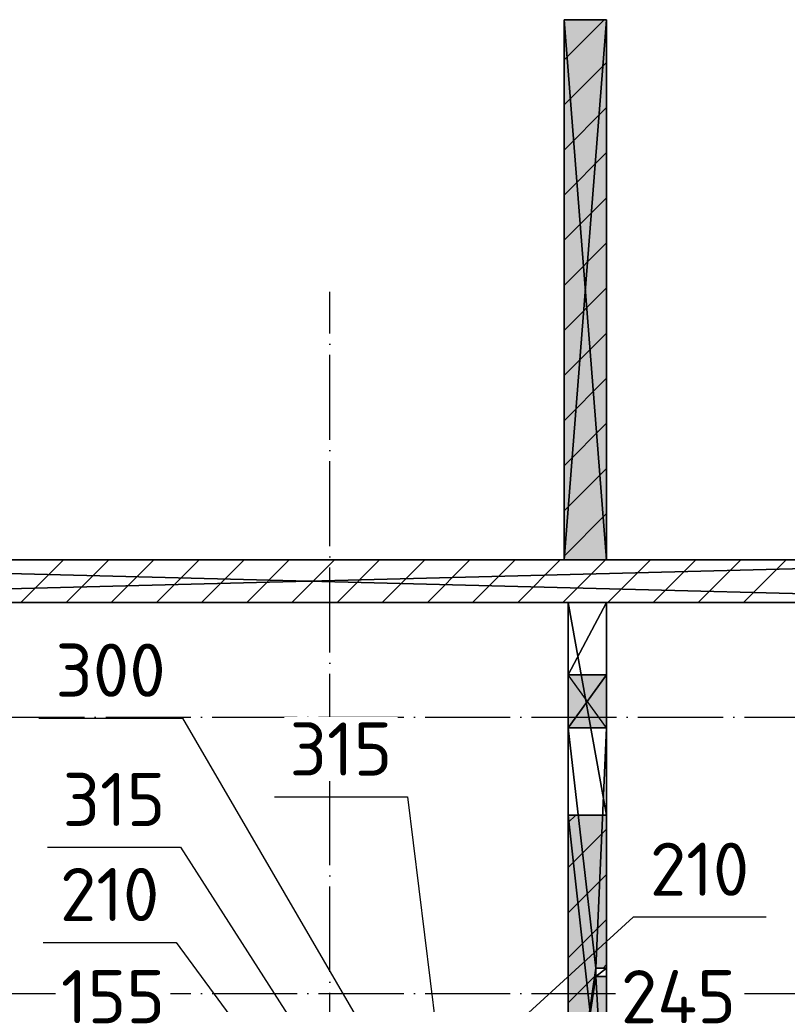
# Model space of a CAD drawing. Header units: millimetres. Extents: x 40580 to 559114, y -343730 to 81020.
# Tile 249 of 256: x 267107 to 270714, y -66643 to -62013. Entities that reach past the tile are written whole.
import ezdxf

# ---------------------------------------------------------------- set-up
doc = ezdxf.new("R2010")
doc.units = ezdxf.units.MM
doc.linetypes.add('______11', pattern=[500, 400, -50, 0, -50])
doc.linetypes.add('______5', pattern=[1100, 800, -100, 100, -100])
for name, color, linetype in [('____________', 7, 'Continuous'), ('_________________1_', 7, 'Continuous'), ('___________________', 253, '______5'), ('Тонкие', 7, 'Continuous')]:
    doc.layers.add(name, color=color, linetype=linetype)
doc.styles.add('ISOCPEUR', font='isocpeur.ttf')
doc.dimstyles.new('СПДС', dxfattribs={"dimscale": 125, "dimtxt": 250, "dimasz": 50, "dimexe": 50, "dimexo": 10, "dimgap": 100, "dimtad": 1, "dimdec": 0, "dimtxsty": 'ISOCPEUR', "dimblk": 'OBLIQUE', "dimcen": 50, "dimdle": 50, "dimadec": 0, "dimazin": 2, "dimtfac": 0.75, "dimtdec": 0, "dimtmove": 1, "dimatfit": 3, "dimfxl": 1, "dimtfill": 1, "dimtolj": 1, "dimarcsym": 1})

# ---------------------------------------------------------------- blocks, each defined once
blk = doc.blocks.new('_OBLIQUE')
at = {"color": 0, "linetype": 'ByBlock'}
blk.add_line((-0.5, -0.5), (0.5, 0.5), dxfattribs=at)
blk = doc.blocks.new('*D19168')
at = {"layer": 'Defpoints', "color": 0}
for p in [(269439.6, -66832.3), (269229.6, -67553.1), (269439.6, -67553.1)]:
    blk.add_point(p, dxfattribs=at)
at = {"layer": 'Тонкие', "color": 0, "lineweight": -2}
for p, q in [((269988.8, -66233), (269334.6, -66832.3)), ((270613.8, -66233), (269988.8, -66233)), ((269229.6, -67543.1), (269229.6, -66782.3)), ((269439.6, -67543.1), (269439.6, -66782.3)), ((269179.6, -66832.3), (269489.6, -66832.3))]:
    blk.add_line(p, q, dxfattribs=at)
at = {"layer": 'Тонкие', "color": 0, "lineweight": -2, "xscale": 50, "yscale": 50, "zscale": 50, "rotation": 180}
blk.add_blockref('_OBLIQUE', (269229.6, -66832.3), dxfattribs=at)
at = {"layer": 'Тонкие', "color": 0, "lineweight": -2, "xscale": 50, "yscale": 50, "zscale": 50}
blk.add_blockref('_OBLIQUE', (269439.6, -66832.3), dxfattribs=at)
at = {"layer": 'Тонкие', "color": 0, "insert": (270301.3, -66008), "char_height": 250, "attachment_point": 5, "style": 'ISOCPEUR', "bg_fill": 3, "box_fill_scale": 1.1, "bg_fill_color": 256, "bg_fill_true_color": 13158600, "bg_fill_transparency": 0}
blk.add_mtext('\\A1;210', dxfattribs=at)
blk = doc.blocks.new('*D19169')
at = {"layer": 'Defpoints', "color": 0}
for p in [(269684.7, -66832.3), (269439.6, -67553.1), (269684.7, -67553.1)]:
    blk.add_point(p, dxfattribs=at)
at = {"layer": 'Тонкие', "color": 0, "lineweight": -2}
for p, q in [((269439.6, -67543.1), (269439.6, -66782.3)), ((269684.7, -67543.1), (269684.7, -66782.3)), ((269389.6, -66832.3), (269734.7, -66832.3)), ((269684.7, -66832.3), (270551.9, -66832.3))]:
    blk.add_line(p, q, dxfattribs=at)
at = {"layer": 'Тонкие', "color": 0, "lineweight": -2, "xscale": 50, "yscale": 50, "zscale": 50, "rotation": 180}
blk.add_blockref('_OBLIQUE', (269439.6, -66832.3), dxfattribs=at)
at = {"layer": 'Тонкие', "color": 0, "lineweight": -2, "xscale": 50, "yscale": 50, "zscale": 50}
blk.add_blockref('_OBLIQUE', (269684.7, -66832.3), dxfattribs=at)
at = {"layer": 'Тонкие', "color": 0, "insert": (270201.9, -66607.3), "char_height": 250, "attachment_point": 5, "style": 'ISOCPEUR', "bg_fill": 3, "box_fill_scale": 1.1, "bg_fill_color": 256, "bg_fill_true_color": 13158600, "bg_fill_transparency": 0}
blk.add_mtext('\\A1;245', dxfattribs=at)
blk = doc.blocks.new('*D19170')
at = {"layer": 'Defpoints', "color": 0}
for p in [(269229.6, -66832.3), (268914.6, -67553.1), (269229.6, -67553.1)]:
    blk.add_point(p, dxfattribs=at)
at = {"layer": 'Тонкие', "color": 0, "lineweight": -2}
for p, q in [((268304, -65667.7), (268929, -65667.7)), ((268929, -65667.7), (269072.1, -66832.3)), ((268914.6, -67543.1), (268914.6, -66782.3)), ((269229.6, -67543.1), (269229.6, -66782.3)), ((268864.6, -66832.3), (269279.6, -66832.3))]:
    blk.add_line(p, q, dxfattribs=at)
at = {"layer": 'Тонкие', "color": 0, "lineweight": -2, "xscale": 50, "yscale": 50, "zscale": 50, "rotation": 180}
blk.add_blockref('_OBLIQUE', (268914.6, -66832.3), dxfattribs=at)
at = {"layer": 'Тонкие', "color": 0, "lineweight": -2, "xscale": 50, "yscale": 50, "zscale": 50}
blk.add_blockref('_OBLIQUE', (269229.6, -66832.3), dxfattribs=at)
at = {"layer": 'Тонкие', "color": 0, "insert": (268616.5, -65442.7), "char_height": 250, "attachment_point": 5, "style": 'ISOCPEUR', "bg_fill": 3, "box_fill_scale": 1.1, "bg_fill_color": 256, "bg_fill_true_color": 13158600, "bg_fill_transparency": 0}
blk.add_mtext('\\A1;315', dxfattribs=at)
blk = doc.blocks.new('*D19171')
at = {"layer": 'Defpoints', "color": 0}
for p in [(268914.6, -66832.3), (268614.6, -67553.1), (268914.6, -67553.1)]:
    blk.add_point(p, dxfattribs=at)
at = {"layer": 'Тонкие', "color": 0, "lineweight": -2}
for p, q in [((267196.6, -65297), (267871.6, -65297)), ((267871.6, -65297), (268764.6, -66832.3)), ((268614.6, -67543.1), (268614.6, -66782.3)), ((268914.6, -67543.1), (268914.6, -66782.3)), ((268564.6, -66832.3), (268964.6, -66832.3))]:
    blk.add_line(p, q, dxfattribs=at)
at = {"layer": 'Тонкие', "color": 0, "lineweight": -2, "xscale": 50, "yscale": 50, "zscale": 50, "rotation": 180}
blk.add_blockref('_OBLIQUE', (268614.6, -66832.3), dxfattribs=at)
at = {"layer": 'Тонкие', "color": 0, "lineweight": -2, "xscale": 50, "yscale": 50, "zscale": 50}
blk.add_blockref('_OBLIQUE', (268914.6, -66832.3), dxfattribs=at)
at = {"layer": 'Тонкие', "color": 0, "insert": (267534.1, -65072), "char_height": 250, "attachment_point": 5, "style": 'ISOCPEUR', "bg_fill": 3, "box_fill_scale": 1.1, "bg_fill_color": 256, "bg_fill_true_color": 13158600, "bg_fill_transparency": 0}
blk.add_mtext('\\A1;300', dxfattribs=at)
blk = doc.blocks.new('*D19172')
at = {"layer": 'Defpoints', "color": 0}
for p in [(268614.6, -66832.3), (268299.6, -67553.1), (268614.6, -67553.1)]:
    blk.add_point(p, dxfattribs=at)
at = {"layer": 'Тонкие', "color": 0, "lineweight": -2}
for p, q in [((267237.8, -65904.9), (267862.8, -65904.9)), ((267862.8, -65904.9), (268457.1, -66832.3)), ((268299.6, -67543.1), (268299.6, -66782.3)), ((268614.6, -67543.1), (268614.6, -66782.3)), ((268249.6, -66832.3), (268664.6, -66832.3))]:
    blk.add_line(p, q, dxfattribs=at)
at = {"layer": 'Тонкие', "color": 0, "lineweight": -2, "xscale": 50, "yscale": 50, "zscale": 50, "rotation": 180}
blk.add_blockref('_OBLIQUE', (268299.6, -66832.3), dxfattribs=at)
at = {"layer": 'Тонкие', "color": 0, "lineweight": -2, "xscale": 50, "yscale": 50, "zscale": 50}
blk.add_blockref('_OBLIQUE', (268614.6, -66832.3), dxfattribs=at)
at = {"layer": 'Тонкие', "color": 0, "insert": (267550.3, -65679.9), "char_height": 250, "attachment_point": 5, "style": 'ISOCPEUR', "bg_fill": 3, "box_fill_scale": 1.1, "bg_fill_color": 256, "bg_fill_true_color": 13158600, "bg_fill_transparency": 0}
blk.add_mtext('\\A1;315', dxfattribs=at)
blk = doc.blocks.new('*D19173')
at = {"layer": 'Defpoints', "color": 0}
for p in [(268299.6, -66832.3), (268089.6, -67553.1), (268299.6, -67553.1)]:
    blk.add_point(p, dxfattribs=at)
at = {"layer": 'Тонкие', "color": 0, "lineweight": -2}
for p, q in [((267217.3, -66351.9), (267842.3, -66351.9)), ((267842.3, -66351.9), (268194.6, -66832.3)), ((268089.6, -67543.1), (268089.6, -66782.3)), ((268299.6, -67543.1), (268299.6, -66782.3)), ((268039.6, -66832.3), (268349.6, -66832.3))]:
    blk.add_line(p, q, dxfattribs=at)
at = {"layer": 'Тонкие', "color": 0, "lineweight": -2, "xscale": 50, "yscale": 50, "zscale": 50, "rotation": 180}
blk.add_blockref('_OBLIQUE', (268089.6, -66832.3), dxfattribs=at)
at = {"layer": 'Тонкие', "color": 0, "lineweight": -2, "xscale": 50, "yscale": 50, "zscale": 50}
blk.add_blockref('_OBLIQUE', (268299.6, -66832.3), dxfattribs=at)
at = {"layer": 'Тонкие', "color": 0, "insert": (267529.8, -66126.9), "char_height": 250, "attachment_point": 5, "style": 'ISOCPEUR', "bg_fill": 3, "box_fill_scale": 1.1, "bg_fill_color": 256, "bg_fill_true_color": 13158600, "bg_fill_transparency": 0}
blk.add_mtext('\\A1;210', dxfattribs=at)
blk = doc.blocks.new('*D19174')
at = {"layer": 'Defpoints', "color": 0}
for p in [(268089.6, -66832.3), (267934.7, -67553.1), (268089.6, -67553.1)]:
    blk.add_point(p, dxfattribs=at)
at = {"layer": 'Тонкие', "color": 0, "lineweight": -2}
for p, q in [((267934.7, -67543.1), (267934.7, -66782.3)), ((268089.6, -67543.1), (268089.6, -66782.3)), ((267934.7, -66832.3), (267233, -66832.3)), ((267884.7, -66832.3), (268139.6, -66832.3))]:
    blk.add_line(p, q, dxfattribs=at)
at = {"layer": 'Тонкие', "color": 0, "lineweight": -2, "xscale": 50, "yscale": 50, "zscale": 50}
blk.add_blockref('_OBLIQUE', (267934.7, -66832.3), dxfattribs=at)
at = {"layer": 'Тонкие', "color": 0, "lineweight": -2, "xscale": 50, "yscale": 50, "zscale": 50, "rotation": 180}
blk.add_blockref('_OBLIQUE', (268089.6, -66832.3), dxfattribs=at)
at = {"layer": 'Тонкие', "color": 0, "insert": (267545.5, -66607.3), "char_height": 250, "attachment_point": 5, "style": 'ISOCPEUR', "bg_fill": 3, "box_fill_scale": 1.1, "bg_fill_color": 256, "bg_fill_true_color": 13158600, "bg_fill_transparency": 0}
blk.add_mtext('\\A1;155', dxfattribs=at)

msp = doc.modelspace()

# ---------------------------------------------------------------- hatches: boundary and pattern name
at = {"layer": '____________', "linetype": 'Continuous'}
for color, points in [(254, [(269664.7, -62013.1), (269664.7, -64553.1), (269864.7, -64553.1), (269864.7, -62013.1)]), (9, [(269864.7, -67373.1), (269864.7, -66513.1), (269814.7, -66513.1), (269814.7, -66473.1), (269864.7, -66473.1), (269864.7, -65753.1), (269684.7, -65753.1), (269684.7, -67373.1)])]:
    msp.add_hatch(color=color, dxfattribs=at).paths.add_polyline_path(points)

# ---------------------------------------------------------------- linework, layer by layer
at = {"layer": '____________', "color": 253, "linetype": '______5'}
for p, q in [((269664.7, -62201.8), (269853.3, -62013.1)), ((269664.7, -62626.1), (269864.7, -62426.1)), ((269664.7, -63050.4), (269864.7, -62850.4)), ((269664.7, -63474.6), (269864.7, -63274.6)), ((269664.7, -63898.9), (269864.7, -63698.9)), ((269664.7, -64323.2), (269864.7, -64123.2)), ((267113.3, -64753.1), (267313.3, -64553.1)), ((267537.6, -64753.1), (267737.6, -64553.1)), ((267961.9, -64753.1), (268161.9, -64553.1)), ((268386.1, -64753.1), (268586.1, -64553.1)), ((268810.4, -64753.1), (269010.4, -64553.1)), ((269234.7, -64753.1), (269434.7, -64553.1)), ((269658.9, -64753.1), (269858.9, -64553.1)), ((269858.9, -64553.1), (269864.7, -64547.4)), ((270083.2, -64753.1), (270283.2, -64553.1)), ((270507.5, -64753.1), (270707.5, -64553.1)), ((269684.7, -66000.2), (269864.7, -65820.2)), ((269684.7, -66424.5), (269864.7, -66244.5))]:
    msp.add_line(p, q, dxfattribs=at)
at = {"layer": '____________', "color": 253, "linetype": '______11'}
for p, q in [((269664.7, -62414), (269864.7, -62214)), ((269664.7, -62838.2), (269864.7, -62638.2)), ((269664.7, -63262.5), (269864.7, -63062.5)), ((269664.7, -63686.8), (269864.7, -63486.8)), ((269664.7, -64111), (269864.7, -63911)), ((269664.7, -64535.3), (269864.7, -64335.3)), ((267325.5, -64753.1), (267525.5, -64553.1)), ((267749.7, -64753.1), (267949.7, -64553.1)), ((268174, -64753.1), (268374, -64553.1)), ((268598.3, -64753.1), (268798.3, -64553.1)), ((269022.5, -64753.1), (269222.5, -64553.1)), ((269446.8, -64753.1), (269646.8, -64553.1)), ((269871.1, -64753.1), (270071.1, -64553.1)), ((270295.3, -64753.1), (270495.3, -64553.1)), ((269684.7, -65788.1), (269719.6, -65753.1)), ((269684.7, -66212.3), (269864.7, -66032.3)), ((269848.1, -66473.1), (269864.7, -66456.6)), ((269684.7, -66636.6), (269814.7, -66506.6))]:
    msp.add_line(p, q, dxfattribs=at)
at = {"layer": '_________________1_', "color": 212, "linetype": 'Continuous'}
for p, q in [((269864.7, -65093.1), (269684.7, -65093.1)), ((269684.7, -65093.1), (269684.7, -65343.1)), ((269684.7, -65343.1), (269864.7, -65093.1)), ((269864.7, -65343.1), (269684.7, -65093.1)), ((269864.7, -65343.1), (269864.7, -65093.1)), ((269684.7, -65343.1), (269864.7, -65343.1))]:
    msp.add_line(p, q, dxfattribs=at)
at = {"layer": '_________________1_', "color": 6, "linetype": 'Continuous'}
for points in [[(269684.7, -65343.1), (269684.7, -65093.1), (269864.7, -65343.1)], [(269864.7, -65343.1), (269684.7, -65093.1), (269864.7, -65093.1)]]:
    msp.add_solid(points, dxfattribs=at)
at = {"layer": '___________________', "color": 253, "linetype": '______11'}
for p, q in [((268564.7, -83493.1), (268564.7, -63293.1)), ((268564.7, -83493.1), (268564.7, -63293.1)), ((235004.7, -65293.1), (282084.7, -65293.1)), ((235004.7, -65293.1), (282084.7, -65293.1)), ((235004.7, -66593.1), (282084.7, -66593.1)), ((235004.7, -66593.1), (282084.7, -66593.1))]:
    msp.add_line(p, q, dxfattribs=at)

# ---------------------------------------------------------------- meshes
at = {"layer": '____________', "color": 7, "linetype": 'Continuous'}
mesh = msp.add_polyface(dxfattribs=at)
corners = [(269664.7, -62013.1, -1200), (269664.7, -64553.1, -1200), (269664.7, -64553.1, -350), (269664.7, -62013.1, -350)]
mesh.append_faces([[corners[k] for k in face] for face in [(1, 2, 0)]], dxfattribs={"vtx1": -1, "color": 7})
mesh.append_faces([[corners[k] for k in face] for face in [(2, 3, 0)]], dxfattribs={"vtx2": -1, "color": 7})
mesh = msp.add_polyface(dxfattribs=at)
corners = [(269864.7, -62013.1, -1200), (269664.7, -62013.1, -1200), (269664.7, -62013.1, -350), (269864.7, -62013.1, -350)]
mesh.append_faces([[corners[k] for k in face] for face in [(1, 2, 0)]], dxfattribs={"vtx1": -1, "color": 7})
mesh.append_faces([[corners[k] for k in face] for face in [(2, 3, 0)]], dxfattribs={"vtx2": -1, "color": 7})
mesh = msp.add_polyface(dxfattribs=at)
corners = [(269864.7, -62013.1, -350), (269664.7, -62013.1, -350), (269664.7, -64553.1, -350), (269864.7, -64553.1, -350)]
mesh.append_faces([[corners[k] for k in face] for face in [(1, 2, 0)]], dxfattribs={"vtx1": -1, "color": 7})
mesh.append_faces([[corners[k] for k in face] for face in [(2, 3, 0)]], dxfattribs={"vtx2": -1, "color": 7})
mesh = msp.add_polyface(dxfattribs=at)
corners = [(269664.7, -62013.1, -1200), (269864.7, -62013.1, -1200), (269864.7, -64553.1, -1200), (269664.7, -64553.1, -1200)]
mesh.append_faces([[corners[k] for k in face] for face in [(1, 2, 0)]], dxfattribs={"vtx1": -1, "color": 7})
mesh.append_faces([[corners[k] for k in face] for face in [(2, 3, 0)]], dxfattribs={"vtx2": -1, "color": 7})
mesh = msp.add_polyface(dxfattribs=at)
corners = [(269864.7, -64553.1, -1200), (269864.7, -62013.1, -1200), (269864.7, -62013.1, -350), (269864.7, -64553.1, -350)]
mesh.append_faces([[corners[k] for k in face] for face in [(1, 2, 0)]], dxfattribs={"vtx1": -1, "color": 7})
mesh.append_faces([[corners[k] for k in face] for face in [(2, 3, 0)]], dxfattribs={"vtx2": -1, "color": 7})
mesh = msp.add_polyface(dxfattribs=at)
corners = [(272394.7, -64553.1, -3800), (264534.7, -64553.1, -3800), (264534.7, -64553.1, -350), (272394.7, -64553.1, -350)]
mesh.append_faces([[corners[k] for k in face] for face in [(1, 2, 0)]], dxfattribs={"vtx1": -1, "color": 7})
mesh.append_faces([[corners[k] for k in face] for face in [(2, 3, 0)]], dxfattribs={"vtx2": -1, "color": 7})
mesh = msp.add_polyface(dxfattribs=at)
corners = [(272394.7, -64753.1, -350), (272394.7, -64553.1, -350), (264534.7, -64553.1, -350), (264534.7, -64753.1, -350)]
mesh.append_faces([[corners[k] for k in face] for face in [(1, 2, 0)]], dxfattribs={"vtx1": -1, "color": 7})
mesh.append_faces([[corners[k] for k in face] for face in [(2, 3, 0)]], dxfattribs={"vtx2": -1, "color": 7})
mesh = msp.add_polyface(dxfattribs=at)
corners = [(272394.7, -64553.1, -3800), (272394.7, -64753.1, -3800), (264534.7, -64753.1, -3800), (264534.7, -64553.1, -3800)]
mesh.append_faces([[corners[k] for k in face] for face in [(1, 2, 0)]], dxfattribs={"vtx1": -1, "color": 7})
mesh.append_faces([[corners[k] for k in face] for face in [(2, 3, 0)]], dxfattribs={"vtx2": -1, "color": 7})
mesh = msp.add_polyface(dxfattribs=at)
corners = [(269664.7, -64553.1, -1200), (269864.7, -64553.1, -1200), (269864.7, -64553.1, -350), (269664.7, -64553.1, -350)]
mesh.append_faces([[corners[k] for k in face] for face in [(1, 2, 0)]], dxfattribs={"vtx1": -1, "color": 7})
mesh.append_faces([[corners[k] for k in face] for face in [(2, 3, 0)]], dxfattribs={"vtx2": -1, "color": 7})
mesh = msp.add_polyface(dxfattribs=at)
corners = [(264534.7, -64753.1, -3800), (272394.7, -64753.1, -3800), (272394.7, -64753.1, -350), (264534.7, -64753.1, -350)]
mesh.append_faces([[corners[k] for k in face] for face in [(1, 2, 0)]], dxfattribs={"vtx1": -1, "color": 7})
mesh.append_faces([[corners[k] for k in face] for face in [(2, 3, 0)]], dxfattribs={"vtx2": -1, "color": 7})
mesh = msp.add_polyface(dxfattribs=at)
corners = [(269864.7, -65753.1, -1600), (269684.7, -65753.1, -1600), (269684.7, -64753.1, -1600), (269864.7, -64753.1, -1600)]
mesh.append_faces([[corners[k] for k in face] for face in [(1, 2, 0)]], dxfattribs={"vtx1": -1, "color": 7})
mesh.append_faces([[corners[k] for k in face] for face in [(2, 3, 0)]], dxfattribs={"vtx2": -1, "color": 7})
mesh = msp.add_polyface(dxfattribs=at)
corners = [(269864.7, -64753.1, -350), (269864.7, -64753.1, -1600), (269684.7, -64753.1, -1600), (269684.7, -64753.1, -350)]
mesh.append_faces([[corners[k] for k in face] for face in [(1, 2, 0)]], dxfattribs={"vtx1": -1, "color": 7})
mesh.append_faces([[corners[k] for k in face] for face in [(2, 3, 0)]], dxfattribs={"vtx2": -1, "color": 7})
mesh = msp.add_polyface(dxfattribs=at)
corners = [(269684.7, -65343.1, -550), (269684.7, -65093.1, -550), (269684.7, -65093.1, -350), (269684.7, -64753.1, -350), (269684.7, -64753.1, -1600), (269684.7, -65753.1, -1600), (269684.7, -65753.1, -3800), (269684.7, -67373.1, -3800), (269684.7, -67373.1, -350), (269684.7, -65343.1, -350)]
mesh.append_faces([[corners[k] for k in face] for face in [(8, 0, 5)]], dxfattribs={"vtx0": -1, "vtx1": -1, "vtx2": -1, "color": 7})
mesh.append_faces([[corners[k] for k in face] for face in [(5, 0, 1), (1, 3, 4)]], dxfattribs={"vtx0": -1, "vtx2": -1, "color": 7})
mesh.append_faces([[corners[k] for k in face] for face in [(4, 5, 1), (5, 6, 8)]], dxfattribs={"vtx1": -1, "vtx2": -1, "color": 7})
mesh.append_faces([[corners[k] for k in face] for face in [(8, 9, 0), (1, 2, 3), (6, 7, 8)]], dxfattribs={"vtx2": -1, "color": 7})
mesh = msp.add_polyface(dxfattribs=at)
corners = [(269684.7, -65093.1, -350), (269864.7, -65093.1, -350), (269864.7, -64753.1, -350), (269684.7, -64753.1, -350)]
mesh.append_faces([[corners[k] for k in face] for face in [(1, 2, 0)]], dxfattribs={"vtx1": -1, "color": 7})
mesh.append_faces([[corners[k] for k in face] for face in [(2, 3, 0)]], dxfattribs={"vtx2": -1, "color": 7})
mesh = msp.add_polyface(dxfattribs=at)
corners = [(269864.7, -64753.1, -350), (269864.7, -65093.1, -350), (269864.7, -65093.1, -550), (269864.7, -65343.1, -550), (269864.7, -65343.1, -350), (269864.7, -66473.1, -350), (269864.7, -66473.1, -650), (269864.7, -66513.1, -650), (269864.7, -66513.1, -350), (269864.7, -67373.1, -350), (269864.7, -67373.1, -3800), (269864.7, -65753.1, -3800), (269864.7, -65753.1, -1600), (269864.7, -64753.1, -1600)]
mesh.append_faces([[corners[k] for k in face] for face in [(12, 5, 6), (12, 4, 5), (3, 12, 13)]], dxfattribs={"vtx0": -1, "vtx2": -1, "color": 7})
mesh.append_faces([[corners[k] for k in face] for face in [(11, 12, 6), (6, 7, 11), (10, 11, 7), (9, 10, 7), (13, 0, 2), (2, 3, 13), (3, 4, 12)]], dxfattribs={"vtx1": -1, "vtx2": -1, "color": 7})
mesh.append_faces([[corners[k] for k in face] for face in [(7, 8, 9), (0, 1, 2)]], dxfattribs={"vtx2": -1, "color": 7})
mesh = msp.add_polyface(dxfattribs=at)
corners = [(269864.7, -65093.1, -350), (269684.7, -65093.1, -350), (269684.7, -65093.1, -550), (269864.7, -65093.1, -550)]
mesh.append_faces([[corners[k] for k in face] for face in [(1, 2, 0)]], dxfattribs={"vtx1": -1, "color": 7})
mesh.append_faces([[corners[k] for k in face] for face in [(2, 3, 0)]], dxfattribs={"vtx2": -1, "color": 7})
mesh = msp.add_polyface(dxfattribs=at)
corners = [(269684.7, -65343.1, -550), (269864.7, -65343.1, -550), (269864.7, -65093.1, -550), (269684.7, -65093.1, -550)]
mesh.append_faces([[corners[k] for k in face] for face in [(1, 2, 0)]], dxfattribs={"vtx1": -1, "color": 7})
mesh.append_faces([[corners[k] for k in face] for face in [(2, 3, 0)]], dxfattribs={"vtx2": -1, "color": 7})
mesh = msp.add_polyface(dxfattribs=at)
corners = [(269684.7, -65343.1, -350), (269864.7, -65343.1, -350), (269864.7, -65343.1, -550), (269684.7, -65343.1, -550)]
mesh.append_faces([[corners[k] for k in face] for face in [(1, 2, 0)]], dxfattribs={"vtx1": -1, "color": 7})
mesh.append_faces([[corners[k] for k in face] for face in [(2, 3, 0)]], dxfattribs={"vtx2": -1, "color": 7})
mesh = msp.add_polyface(dxfattribs=at)
corners = [(269814.7, -66473.1, -350), (269864.7, -66473.1, -350), (269864.7, -65343.1, -350), (269684.7, -65343.1, -350), (269684.7, -67373.1, -350), (269864.7, -67373.1, -350), (269864.7, -66513.1, -350), (269814.7, -66513.1, -350)]
mesh.append_faces([[corners[k] for k in face] for face in [(0, 2, 3)]], dxfattribs={"vtx0": -1, "vtx2": -1, "color": 7})
mesh.append_faces([[corners[k] for k in face] for face in [(4, 5, 7), (7, 0, 4), (3, 4, 0)]], dxfattribs={"vtx1": -1, "vtx2": -1, "color": 7})
mesh.append_faces([[corners[k] for k in face] for face in [(5, 6, 7), (0, 1, 2)]], dxfattribs={"vtx2": -1, "color": 7})
mesh = msp.add_polyface(dxfattribs=at)
corners = [(269684.7, -65753.1, -1600), (269864.7, -65753.1, -1600), (269864.7, -65753.1, -3800), (269684.7, -65753.1, -3800)]
mesh.append_faces([[corners[k] for k in face] for face in [(1, 2, 0)]], dxfattribs={"vtx1": -1, "color": 7})
mesh.append_faces([[corners[k] for k in face] for face in [(2, 3, 0)]], dxfattribs={"vtx2": -1, "color": 7})
mesh = msp.add_polyface(dxfattribs=at)
corners = [(269864.7, -67373.1, -3800), (269684.7, -67373.1, -3800), (269684.7, -65753.1, -3800), (269864.7, -65753.1, -3800)]
mesh.append_faces([[corners[k] for k in face] for face in [(1, 2, 0)]], dxfattribs={"vtx1": -1, "color": 7})
mesh.append_faces([[corners[k] for k in face] for face in [(2, 3, 0)]], dxfattribs={"vtx2": -1, "color": 7})
mesh = msp.add_polyface(dxfattribs=at)
corners = [(269814.7, -66473.1, -350), (269814.7, -66513.1, -350), (269814.7, -66513.1, -650), (269814.7, -66473.1, -650)]
mesh.append_faces([[corners[k] for k in face] for face in [(1, 2, 0)]], dxfattribs={"vtx1": -1, "color": 7})
mesh.append_faces([[corners[k] for k in face] for face in [(2, 3, 0)]], dxfattribs={"vtx2": -1, "color": 7})
mesh = msp.add_polyface(dxfattribs=at)
corners = [(269864.7, -66473.1, -350), (269814.7, -66473.1, -350), (269814.7, -66473.1, -650), (269864.7, -66473.1, -650)]
mesh.append_faces([[corners[k] for k in face] for face in [(1, 2, 0)]], dxfattribs={"vtx1": -1, "color": 7})
mesh.append_faces([[corners[k] for k in face] for face in [(2, 3, 0)]], dxfattribs={"vtx2": -1, "color": 7})
mesh = msp.add_polyface(dxfattribs=at)
corners = [(269814.7, -66513.1, -650), (269864.7, -66513.1, -650), (269864.7, -66473.1, -650), (269814.7, -66473.1, -650)]
mesh.append_faces([[corners[k] for k in face] for face in [(1, 2, 0)]], dxfattribs={"vtx1": -1, "color": 7})
mesh.append_faces([[corners[k] for k in face] for face in [(2, 3, 0)]], dxfattribs={"vtx2": -1, "color": 7})
mesh = msp.add_polyface(dxfattribs=at)
corners = [(269814.7, -66513.1, -350), (269864.7, -66513.1, -350), (269864.7, -66513.1, -650), (269814.7, -66513.1, -650)]
mesh.append_faces([[corners[k] for k in face] for face in [(1, 2, 0)]], dxfattribs={"vtx1": -1, "color": 7})
mesh.append_faces([[corners[k] for k in face] for face in [(2, 3, 0)]], dxfattribs={"vtx2": -1, "color": 7})

# ---------------------------------------------------------------- next in the draw order: dimensions: what is measured, and where the dimension line sits
at = {"layer": 'Тонкие'}
dim = msp.add_linear_dim(base=(269439.6, -66832.3, -1600), p1=(269229.6, -67553.1, -1600), p2=(269439.6, -67553.1, -1600), dimstyle='СПДС', override={"dimscale": 1, "dimtxsty": 'ISOCPEUR'}, dxfattribs=at)
dim.commit()
dim.dimension.update_dxf_attribs({"geometry": '*D19168', "text_midpoint": (270088.8, -66233, -1600), "dimtype": 160})

# ---------------------------------------------------------------- next in the draw order: dimensions: what is measured, and where the dimension line sits
for base, p1, p2, picture, middle in [((269229.6, -66832.3, -1600), (268914.6, -67553.1, -1600), (269229.6, -67553.1, -1600), '*D19170', (268829, -65667.7, -1600)), ((269684.7, -66832.3, -1600), (269439.6, -67553.1, -1600), (269684.7, -67553.1, -1600), '*D19169', (270201.9, -66834.6, -1600))]:
    dim = msp.add_linear_dim(base=base, p1=p1, p2=p2, dimstyle='СПДС', override={"dimscale": 1, "dimtxsty": 'ISOCPEUR'}, dxfattribs=at)
    dim.commit()
    dim.dimension.update_dxf_attribs({"geometry": picture, "text_midpoint": middle, "dimtype": 160})

# ---------------------------------------------------------------- next in the draw order: dimensions: what is measured, and where the dimension line sits
dim = msp.add_linear_dim(base=(268914.6, -66832.3, -1600), p1=(268614.6, -67553.1, -1600), p2=(268914.6, -67553.1, -1600), dimstyle='СПДС', override={"dimscale": 1, "dimtxsty": 'ISOCPEUR'}, dxfattribs=at)
dim.commit()
dim.dimension.update_dxf_attribs({"geometry": '*D19171', "text_midpoint": (267771.6, -65297, -1600), "dimtype": 160})

# ---------------------------------------------------------------- next in the draw order: dimensions: what is measured, and where the dimension line sits
dim = msp.add_linear_dim(base=(268614.6, -66832.3, -1600), p1=(268299.6, -67553.1, -1600), p2=(268614.6, -67553.1, -1600), dimstyle='СПДС', override={"dimscale": 1, "dimtxsty": 'ISOCPEUR'}, dxfattribs=at)
dim.commit()
dim.dimension.update_dxf_attribs({"geometry": '*D19172', "text_midpoint": (267762.8, -65904.9, -1600), "dimtype": 160})

# ---------------------------------------------------------------- next in the draw order: dimensions: what is measured, and where the dimension line sits
dim = msp.add_linear_dim(base=(268299.6, -66832.3, -1600), p1=(268089.6, -67553.1, -1600), p2=(268299.6, -67553.1, -1600), dimstyle='СПДС', override={"dimscale": 1, "dimtxsty": 'ISOCPEUR'}, dxfattribs=at)
dim.commit()
dim.dimension.update_dxf_attribs({"geometry": '*D19173', "text_midpoint": (267742.3, -66351.9, -1600), "dimtype": 160})

# ---------------------------------------------------------------- next in the draw order: dimensions: what is measured, and where the dimension line sits
dim = msp.add_linear_dim(base=(268089.6, -66832.3, -1600), p1=(267934.7, -67553.1, -1600), p2=(268089.6, -67553.1, -1600), dimstyle='СПДС', override={"dimscale": 1, "dimtxsty": 'ISOCPEUR'}, dxfattribs=at)
dim.commit()
dim.dimension.update_dxf_attribs({"geometry": '*D19174', "text_midpoint": (267545.5, -66797.1, -1600), "dimtype": 160})

doc.saveas('drawing.dxf')
